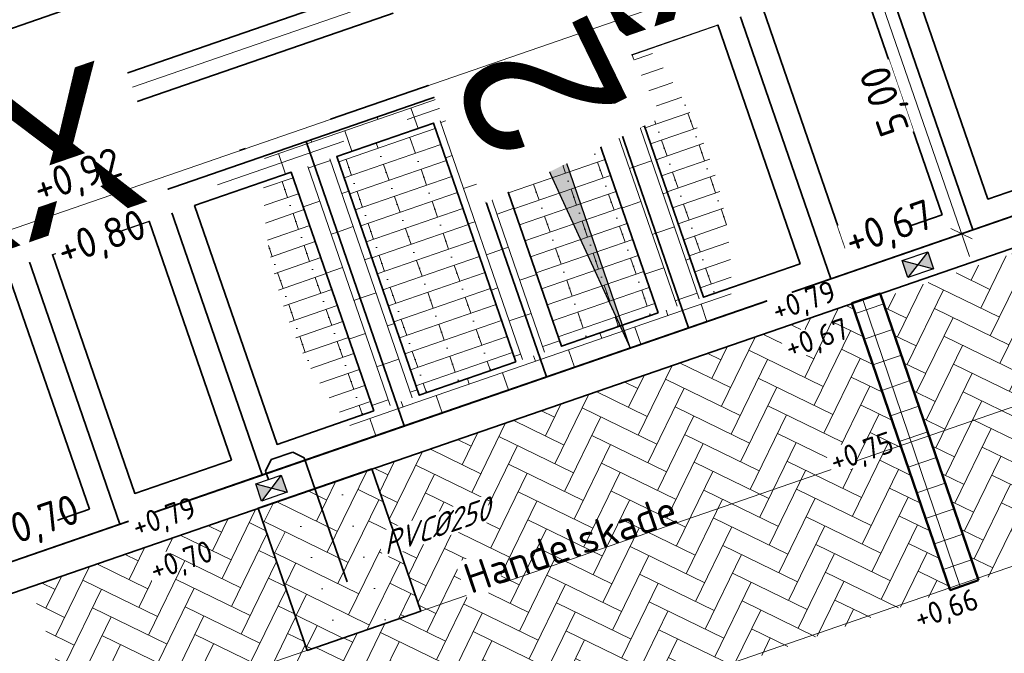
# Model space of a CAD drawing. Header units: metres. Extents: x 264779 to 275389, y 575281 to 580396.
# Tile 34 of 174: x 265262 to 265279, y 576948 to 576959. Entities that reach past the tile are written whole.
import ezdxf
from ezdxf.enums import TextEntityAlignment as Align

# ---------------------------------------------------------------- set-up
doc = ezdxf.new("R2018")
doc.units = ezdxf.units.M
doc.set_wipeout_variables(frame=1)
for name, pattern in [('B-WE-RI-HWA_HUISAANSLUITING_PVC_125-G', [10, 3.25, -0.75, 1.25, -0.75, 1.25, -0.75, 1.25, -0.75]), ('B-WE-VH-KANTOPSLUITING_TROTTOIRBAND_RWS_[AFMETINGEN1]-G', [10, 2.5, -1.5, 0, -1.5, 0, -1.5, 0, -1.5, 0, -1.5]), ('HIDDEN', [9.525, 6.35, -3.175])]:
    doc.linetypes.add(name, pattern=pattern)
for name, color, linetype, lineweight in [('B-WE-VH-VERHARDING_BETONSTRAATSTEEN_DIKFORMAAT_KEPER-A', 252, 'Continuous', 9), ('B-XX-AL-HOOGTELABEL-T25', 252, 'Continuous', 9), ('B-XX-AL-T25', 252, 'Continuous', 9), ('N-WA-RI-DETAIL1-G', 1, 'HIDDEN', 18), ('N-WE-VH-GOOT_SBS-G', 40, 'Continuous', 35), ('N-WE-VH-KANTOPSLUITING_TROTTOIRBAND_RWS_110-220x250-G', 60, 'B-WE-VH-KANTOPSLUITING_TROTTOIRBAND_RWS_[AFMETINGEN1]-G', 35), ('N-WE-VH-VERHARDING_HERSTRATEN-G', 40, 'Continuous', 35), ('N-WE-VH-VERHARDING_NATUURSTEEN-A', 40, 'Continuous', 18), ('N-WE-VH-VERHARDING_NATUURSTEEN-G', 40, 'Continuous', 50), ('N-WE-VH-VERHARDING_STRAATBAKSTEEN_DIKFORMAAT_HALF-G', 40, 'Continuous', 35), ('N-XX-AL-HOOGTELABEL-T25-M', 7, 'Continuous', 25), ('X-XX-AL-AANPIJLING-T25', 7, 'Continuous', 25), ('X-XX-AL-T25', 7, 'Continuous', 25), ('X-XX-AL-VERKANTING_ÉÉN_OOR-S', 7, 'Continuous', 25)]:
    doc.layers.add(name, color=color, linetype=linetype, lineweight=lineweight)
for name, color, linetype, lineweight, true_color in [('N-GV-GR-BOOM-S', 7, 'Continuous', 35, 0x00a500), ('N-OI-RI-BELUCHTINGSDRAINAGE_PVC_160-G', 3, 'B-WE-RI-DRAINAGE_PVC_160-G', 35, 0x00ff00), ('N-OI-RI-HWA_KOLKAANSLUITING_PVC_160-G', 150, 'B-WE-RI-HWA_HUISAANSLUITING_PVC_125-G', 35, 0x007fff), ('N-WE-GR-HAAG_03-G', 3, 'B-WE-GR-HAAG_03-G', 35, 0x00ff00), ('N-WE-RI-HWA_KOLK-S', 150, 'Continuous', 25, 0x007fff), ('N-WE-VH-VERHARDING_STRAATBAKSTEEN_DIKFORMAAT_HALF_PAARS-BRUIN-A', 7, 'Continuous', 18, 0x66332b), ('N-WE-VH-VERHARDING_STRAATBAKSTEEN_DIKFORMAAT_HALF_ROOD-PAARS -A', 7, 'Continuous', 18, 0xa45729), ('N-WE-VH-VERHARDING_STRAATBAKSTEEN_DIKFORMAAT_KEPER-ROOD-PAARS-A', 7, 'Continuous', 18, 0xa45729)]:
    doc.layers.add(name, color=color, linetype=linetype, lineweight=lineweight, true_color=true_color)
doc.layers.add('X-XX-AL-HULPLAAG-G', color=6, linetype='Continuous', lineweight=18, plot=False)
doc.styles.add('NLCS-ISO-ANNOTATIVE-T25', font='NLCS-ISO.ttf', dxfattribs={"height": 2.5})
doc.styles.add('NLCS-ISO-ANNOTATIVE-T25-BOB', font='NLCS-ISO.ttf', dxfattribs={"oblique": 30, "height": 2.5})
doc.styles.add('NLCS-ISO-M1000-T25', font='NLCS-ISO.ttf', dxfattribs={"height": 2.5})
doc.styles.get("Standard").update_dxf_attribs({"font": 'arial.ttf'})
doc.linetypes.add('B-WE-GR-HAAG_03-G', pattern='A,7,[145,NLCS.shx,S=0.5,R=0,X=0,Y=0],-1,[145,NLCS.shx,S=0.5,R=0,X=0,Y=0],-1,[145,NLCS.shx,S=0.5,R=0,X=0,Y=0],-1', length=10)
doc.linetypes.add('B-WE-RI-DRAINAGE_PVC_160-G', pattern='A,10.25,-3,[160,NLCS.shx,S=0.25,R=0,X=0,Y=0],-3.5,["o",Standard,S=1,R=0,X=-0.35,Y=-0.35],-3.25', length=20)
doc.dimstyles.new('NLCS-ANNOTATIVE-T25-SCHRAP', dxfattribs={"dimtxt": 2.5, "dimasz": 1.4, "dimexe": 2, "dimexo": 2, "dimgap": 0.7, "dimtad": 1, "dimzin": 0, "dimtxsty": 'NLCS-ISO-ANNOTATIVE-T25', "dimblk": 'OBLIQUE', "dimcen": 2.5, "dimdle": 2, "dimclrd": 256, "dimclre": 256, "dimclrt": 256, "dimadec": 1, "dimazin": 0, "dimtfac": 1, "dimtofl": 0, "dimtmove": 1, "dimatfit": 0, "dimldrblk": 'OBLIQUE', "dimfxl": 2, "dimfxlon": 1, "dimtfillclr": 256, "dimtolj": 1, "dimtzin": 0, "dimlwd": 18, "dimlwe": 18, "dimarcsym": 0})
pattern_1 = [(199.04055235, (71656.37135, 117008.89344), (-0.910738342, -0.9301973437), [0.388125, -0.388125]), (289.04055235, (71656.37135, 117008.89344), (0.36688987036, 0.12662084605), [])]
pattern_2 = [(109.04055237, (71656.37135, 117008.89344), (-0.930197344, 0.91073834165), [0.388125, -0.388125]), (199.040552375, (71656.37135, 117008.89344), (0.1266208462, -0.3668898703), [])]
pattern_3 = [(19.04055235, (54014.5238, 115711.70812), (-0.09175423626, 0.2658622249), []), (109.04055235, (54015.5873, 115712.0751), (-1.0634488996, -0.367016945), [0.28125, -0.28125]), (109.04055235, (54014.9638, 115712.1575), (-1.0634488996, -0.367016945), [0.28125, -0.28125]), (19.04055235, (54015.00965, 115712.02455), (-0.1835084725, 0.5317244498), [0, -0.5625, 0, 0, 0]), (19.04055235, (54014.9179, 115712.2904), (-0.1835084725, 0.5317244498), [0, -0.5625, 0, 0, 0])]

# ---------------------------------------------------------------- blocks, each defined once
blk = doc.blocks.new('_Oblique')
at = {"color": 0, "linetype": 'ByBlock', "lineweight": -2}
blk.add_line((-0.5, -0.5), (0.5, 0.5), dxfattribs=at)
blk = doc.blocks.new('*D47')
at = {"layer": 'Defpoints', "color": 0, "transparency": 16777216}
for p in [(265288.347, 576963.992), (265289.978, 576959.265), (265277.973, 576955.122)]:
    blk.add_point(p, dxfattribs=at)
at = {"layer": 'X-XX-AL-AANPIJLING-T25', "lineweight": 18, "transparency": 16777216}
for p, q in [((265276.211, 576960.227), (265278.104, 576954.744)), ((265276.72, 576959.979), (265275.964, 576959.718)), ((265278.351, 576955.253), (265277.595, 576954.992))]:
    blk.add_line(p, q, dxfattribs=at)
at = {"layer": 'X-XX-AL-AANPIJLING-T25', "lineweight": 18, "transparency": 16777216, "xscale": 0.28, "yscale": 0.28, "zscale": 0.28}
for p, rotation in [((265276.342, 576959.848), 109.0405523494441), ((265277.973, 576955.122), 289.0405523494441)]:
    blk.add_blockref('_Oblique', p, dxfattribs=dict(at, rotation=rotation))
at = {"layer": 'X-XX-AL-AANPIJLING-T25', "transparency": 16777216, "insert": (265276.742, 576957.342), "char_height": 0.5, "attachment_point": 5, "rotation": 109.0406, "style": 'NLCS-ISO-ANNOTATIVE-T25', "bg_fill": 3, "box_fill_scale": 1.1, "bg_fill_color": 256, "bg_fill_true_color": 13158600, "bg_fill_transparency": 0}
blk.add_mtext('\\A1;5,00', dxfattribs=at)
blk = doc.blocks.new('*U48')
h = blk.add_hatch(color=256)
h.dxf.hatch_style = 1
h.paths.add_polyline_path([(8.119, -23.641), (0, 0), (-2.364, -0.812)])
at = {"flags": 128}
blk.add_lwpolyline([(8.119, -23.641), (0, 0), (-2.364, -0.812), (8.119, -23.641)], dxfattribs=at)
at = {"lineweight": 30, "flags": 48}
blk.add_attdef('HELLING', text='', height=2.5, rotation=115.9534, dxfattribs=at).set_placement((-3.011, -9.073), align=Align.TOP_RIGHT)
blk = doc.blocks.new('*U97')
blk.add_wipeout([(-1.125, 0.75), (1.125, 0.75), (1.125, -0.75), (-1.125, -0.75)])
h = blk.add_hatch(color=256)
h.dxf.hatch_style = 1
h.paths.add_polyline_path([(0, 0), (-1.125, 0.75), (-1.125, -0.75)])
h.paths.add_polyline_path([(1.125, -0.75), (1.125, 0.75), (0, 0)])
for p, q in [((-1.125, -0.75), (1.125, 0.75)), ((1.125, -0.75), (-1.125, 0.75))]:
    blk.add_line(p, q)
at = {"flags": 128}
blk.add_lwpolyline([(-1.125, -0.75), (1.125, -0.75), (1.125, 0.75), (-1.125, 0.75)], close=True, dxfattribs=at)
blk = doc.blocks.new('BOOM')
blk.add_lwpolyline([(0.399, 4.344), (0.407, 4.354), (0.414, 4.362), (0.422, 4.369), (0.429, 4.376), (0.436, 4.383), (0.442, 4.39), (0.449, 4.397), (0.456, 4.406), (0.462, 4.416), (0.468, 4.428), (0.473, 4.442), (0.476, 4.459), (0.477, 4.479), (0.475, 4.504), (0.469, 4.533), (0.438, 4.642, -0.52938), (0.488, 4.701, -0.087139), (2.045, 4.264, -0.372341), (2.106, 4.124), (2.17, 3.798), (2.01, 3.638), (1.837, 3.675), (1.629, 3.519), (1.709, 3.321), (1.923, 3.252), (2.5, 3.385), (2.641, 3.307), (2.627, 3.183), (2.496, 3.102), (2.376, 2.712), (2.529, 2.462), (2.921, 3.086, -0.504641), (3.14, 2.895, 0.331948), (3.267, 2.693, 0.282008), (3.681, 2.769), (3.648, 2.752, -0.512156), (3.838, 2.751, -0.16076), (4.697, -0.052), (4.589, -0.156), (4.588, -0.271), (4.483, -0.29), (4.496, -0.404), (4.332, -0.351), (4.282, -0.479), (4.484, -0.613), (4.548, -0.664), (4.659, -0.552, -0.106371), (4.002, -2.407), (3.416, -2.029), (3.308, -2.104), (3.238, -1.793), (3.03, -1.543), (2.788, -1.545), (2.793, -1.835), (2.61, -2.469), (2.637, -2.59), (2.771, -2.609), (3.623, -2.935, -0.236298), (-0.208, -4.622, 0.159625), (-0.32, -4.398, 0.350802), (-0.29, -4.175, -0.504641), (-0.553, -4.05), (-0.489, -3.845), (-0.597, -3.653), (-0.739, -3.667), (-0.76, -3.821), (-0.868, -3.883), (-0.996, -3.785), (-1.106, -3.204), (-1.19, -3.12), (-1.403, -3.126), (-1.462, -3.379), (-1.549, -3.406), (-1.631, -3.617), (-1.847, -3.501, 0.733583), (-1.768, -3.663, -0.861625), (-1.724, -3.806, 0.279978), (-1.884, -4.05), (-1.877, -4.059, -0.827056), (-2.036, -4.225, -0.116774), (-3.828, -2.357), (-3.793, -2.35), (-3.765, -2.342), (-3.742, -2.333), (-3.724, -2.324), (-3.71, -2.313), (-3.7, -2.303), (-3.692, -2.292), (-3.474, -2.014), (-3.469, -2.004), (-3.465, -1.994), (-3.462, -1.985), (-3.459, -1.976), (-3.456, -1.967), (-3.452, -1.957), (-3.449, -1.946), (-3.444, -1.935), (-3.438, -1.923), (-3.431, -1.909), (-3.424, -1.895), (-3.416, -1.881), (-3.408, -1.866), (-3.401, -1.851), (-3.395, -1.836), (-3.389, -1.821), (-3.385, -1.806), (-3.381, -1.792), (-3.38, -1.779), (-3.379, -1.766), (-3.38, -1.755), (-3.382, -1.745), (-3.385, -1.737), (-3.389, -1.731), (-3.395, -1.726), (-3.402, -1.723), (-3.41, -1.722), (-3.419, -1.721), (-3.428, -1.72), (-3.438, -1.719), (-3.449, -1.717), (-3.459, -1.715), (-3.47, -1.711), (-3.481, -1.706), (-3.493, -1.699), (-3.504, -1.692), (-3.516, -1.684), (-3.528, -1.675), (-3.54, -1.665), (-3.552, -1.656), (-3.565, -1.646), (-3.577, -1.635), (-3.59, -1.625), (-3.602, -1.614), (-3.826, -1.87), (-3.837, -1.858), (-3.847, -1.844), (-3.857, -1.83), (-3.865, -1.814), (-3.876, -1.799), (-3.89, -1.786), (-3.911, -1.778), (-3.94, -1.774), (-3.982, -1.778), (-4.037, -1.791), (-4.109, -1.814, -0.040997), (-4.417, -0.947), (-4.257, -0.975), (-4.114, -1.066), (-4.038, -0.997), (-3.947, -0.855), (-4.035, -0.721), (-3.986, -0.523), (-4.167, -0.508), (-4.289, -0.39), (-4.51, -0.535, -0.05814), (-4.599, 0.764), (-4.473, 0.74), (-3.963, 0.336), (-3.743, 0.412), (-2.884, 0.639), (-2.811, 0.922), (-3.143, 1.054), (-3.194, 1.163), (-3.8, 1.46), (-3.813, 1.631), (-4.018, 1.804), (-4.101, 1.973), (-3.961, 2.193), (-3.649, 2.242), (-3.365, 2.427), (-3.362, 2.619), (-3.539, 2.827), (-3.492, 2.915), (-3.562, 3.052, -0.13428), (-1.534, 4.458, -0.541727), (-1.472, 4.41), (-1.482, 4.277), (-1.48, 4.209), (-1.471, 4.156), (-1.456, 4.117), (-1.437, 4.088), (-1.415, 4.066), (-1.393, 4.05), (-1.371, 4.035), (-1.351, 4.019), (-1.333, 4.003), (-1.317, 3.988), (-1.301, 3.973), (-1.287, 3.96), (-1.272, 3.949), (-1.257, 3.942), (-1.242, 3.938), (-1.226, 3.939), (-1.209, 3.943), (-1.192, 3.95), (-1.173, 3.959), (-1.155, 3.969), (-1.136, 3.98), (-1.116, 3.989), (-1.097, 3.997), (-1.077, 4.003), (-1.057, 4.008), (-1.038, 4.011), (-1.019, 4.013), (-1.001, 4.016), (-0.983, 4.019), (-0.966, 4.024), (-0.95, 4.031), (-0.935, 4.04), (-0.922, 4.051), (-0.909, 4.064), (-0.897, 4.079), (-0.888, 3.987), (-0.867, 3.963), (-0.769, 3.797), (-0.563, 3.684), (-0.855, 4.156), (-0.849, 4.171), (-0.845, 4.184), (-0.844, 4.198), (-0.844, 4.212), (-0.848, 4.225), (-0.854, 4.239), (-0.865, 4.253), (-0.878, 4.268), (-0.896, 4.284), (-0.917, 4.303), (-0.941, 4.325), (-0.968, 4.351), (-0.998, 4.383), (-1.03, 4.421), (-1.106, 4.519, -0.543104), (-1.08, 4.593, -0.046766), (-0.216, 4.718, -0.385168), (-0.167, 4.678), (-0.14, 4.501), (-0.127, 4.446), (-0.112, 4.407), (-0.096, 4.382), (-0.079, 4.368), (-0.061, 4.361), (-0.043, 4.358), (-0.025, 4.357), (-0.008, 4.355), (0.009, 4.352), (0.025, 4.348), (0.041, 4.343), (0.056, 4.337), (0.071, 4.33), (0.086, 4.324), (0.1, 4.317), (0.114, 4.31), (0.128, 4.304), (0.141, 4.297), (0.154, 4.29), (0.166, 4.283), (0.177, 4.276), (0.186, 4.268), (0.195, 4.26), (0.202, 4.252), (0.208, 4.243), (0.213, 4.234), (0.218, 4.226), (0.223, 4.219), (0.228, 4.213), (0.233, 4.208), (0.24, 4.205), (0.248, 4.203), (0.256, 4.204), (0.266, 4.207), (0.276, 4.211), (0.287, 4.217), (0.298, 4.225), (0.31, 4.234), (0.321, 4.244), (0.332, 4.256), (0.342, 4.269), (0.353, 4.282), (0.363, 4.295), (0.372, 4.309), (0.381, 4.321), (0.39, 4.333)], format="xyb", close=True)
blk.add_circle((0, 0), 0.138)
at = {"lineweight": 30, "flags": 104}
blk.add_attdef('01', text='', height=1.8, dxfattribs=at).set_placement((-2.447, 3.094), align=Align.TOP_LEFT)

msp = doc.modelspace()

# ---------------------------------------------------------------- hatches: boundary and pattern name
at = {"layer": 'B-WE-VH-VERHARDING_BETONSTRAATSTEEN_DIKFORMAAT_KEPER-A'}
h = msp.add_hatch(dxfattribs=at)
h.set_pattern_fill('AVH-BSS_DIKFORMAAT_ELLEBOOG', color=256, scale=25, angle=44.95, pattern_type=2)
h.set_pattern_definition([(64.03852576, (70678.16478, 116628.01264), (-0.15915605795, 0.46121507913), [1.38, -0.69]), (334.03852576, (70677.23423, 116628.46573), (-0.15915605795, 0.46121507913), [1.38, -0.69])])
h.paths.add_polyline_path([(265290.672, 576944.683), (265292.763, 576945.409), (265288.387, 576958.054), (265276.649, 576954.047), (265278.256, 576949.36), (265280.833, 576950.178), (265282.132, 576950.377), (265283.475, 576950.305), (265284.529, 576950.087), (265285.646, 576949.685), (265286.757, 576949.163), (265287.752, 576948.589), (265288.622, 576947.724), (265289.437, 576946.761), (265290.155, 576945.682)])
h = msp.add_hatch(dxfattribs=at)
h.set_pattern_fill('AVH-BSS_DIKFORMAAT_ELLEBOOG', color=256, scale=25, angle=44.95, pattern_type=2)
h.set_pattern_definition([(64.03852576, (71168.26994, 116826.92854), (-0.15915605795, 0.46121507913), [1.38, -0.69]), (334.03852576, (71167.33938, 116827.38163), (-0.15915605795, 0.46121507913), [1.38, -0.69])])
h.paths.add_polyline_path([(265276.149, 576953.963), (265268.169, 576951.209), (265268.984, 576948.846), (265267.093, 576948.193), (265266.278, 576950.557), (265262.497, 576949.252), (265264.114, 576944.509), (265273.495, 576947.708), (265277.784, 576949.196)])
at = {"layer": 'N-WE-VH-VERHARDING_STRAATBAKSTEEN_DIKFORMAAT_HALF_PAARS-BRUIN-A'}
h = msp.add_hatch(dxfattribs=at)
h.set_pattern_fill('AVH-SBS_DIKFORMAAT_HALFST', color=256, scale=28.125, angle=359.952, pattern_type=2)
h.set_pattern_definition(pattern_3)
h.paths.add_polyline_path([(265272.773, 576958.194), (265272.313, 576958.035), (265273.683, 576954.065), (265274.143, 576954.223, 0.002587), (265274.144, 576954.288, 0.170367)])
h = msp.add_hatch(dxfattribs=at)
h.set_pattern_fill('AVH-SBS_DIKFORMAAT_HALFST', color=256, scale=28.125, angle=359.952, pattern_type=2)
h.set_pattern_definition(pattern_3)
h.paths.add_polyline_path([(265271.557, 576957.774), (265269.95, 576957.219), (265271.32, 576953.249), (265272.927, 576953.804)])
h = msp.add_hatch(dxfattribs=at)
h.set_pattern_fill('AVH-SBS_DIKFORMAAT_HALFST', color=256, scale=28.125, angle=359.952, pattern_type=2)
h.set_pattern_definition(pattern_3)
h.paths.add_polyline_path([(265267.587, 576956.404), (265269.194, 576956.958), (265270.564, 576952.988), (265268.957, 576952.434)])
h = msp.add_hatch(dxfattribs=at)
h.set_pattern_fill('AVH-SBS_DIKFORMAAT_HALFST', color=256, scale=28.125, angle=359.952, pattern_type=2)
h.set_pattern_definition(pattern_3)
h.paths.add_polyline_path([(265266.37, 576955.984), (265266.83, 576956.143), (265268.201, 576952.173), (265267.741, 576952.014, -0.002587), (265267.7, 576952.064, -0.170367)])
at = {"layer": 'N-WE-VH-VERHARDING_STRAATBAKSTEEN_DIKFORMAAT_HALF_ROOD-PAARS -A'}
h = msp.add_hatch(dxfattribs=at)
h.set_pattern_fill('AVH-BSS_DIKFORMAAT_HALFST', color=256, scale=28.125, angle=89.952, pattern_type=2)
h.set_pattern_definition(pattern_2)
h.paths.add_polyline_path([(265272.773, 576958.194, 0.017214), (265272.493, 576958.52), (265271.804, 576958.283), (265271.935, 576957.904)])
h = msp.add_hatch(dxfattribs=at)
h.set_pattern_fill('AVH-BSS_DIKFORMAAT_HALFST', color=256, scale=28.125, angle=89.952, pattern_type=2)
h.set_pattern_definition(pattern_2)
h.paths.add_polyline_path([(265271.935, 576957.904), (265271.804, 576958.283), (265269.441, 576957.467), (265269.572, 576957.089)])
h = msp.add_hatch(dxfattribs=at)
h.set_pattern_fill('AVH-BSS_DIKFORMAAT_HALFST', color=256, scale=28.125, angle=179.952, pattern_type=2)
h.set_pattern_definition(pattern_1)
h.paths.add_polyline_path([(265272.313, 576958.035), (265271.935, 576957.904), (265273.305, 576953.934), (265273.683, 576954.065)])
h = msp.add_hatch(dxfattribs=at)
h.set_pattern_fill('AVH-BSS_DIKFORMAAT_HALFST', color=256, scale=28.125, angle=179.952, pattern_type=2)
h.set_pattern_definition(pattern_1)
h.paths.add_polyline_path([(265271.935, 576957.904), (265271.557, 576957.774), (265272.927, 576953.804), (265273.305, 576953.934)])
h = msp.add_hatch(dxfattribs=at)
h.set_pattern_fill('AVH-BSS_DIKFORMAAT_HALFST', color=256, scale=28.125, angle=89.952, pattern_type=2)
h.set_pattern_definition(pattern_2)
h.paths.add_polyline_path([(265267.209, 576956.273), (265267.078, 576956.651), (265269.441, 576957.467), (265269.572, 576957.089)])
h = msp.add_hatch(dxfattribs=at)
h.set_pattern_fill('AVH-BSS_DIKFORMAAT_HALFST', color=256, scale=28.125, angle=179.952, pattern_type=2)
h.set_pattern_definition(pattern_1)
h.paths.add_polyline_path([(265269.95, 576957.219), (265269.572, 576957.089), (265270.942, 576953.119), (265271.32, 576953.249)])
h = msp.add_hatch(dxfattribs=at)
h.set_pattern_fill('AVH-BSS_DIKFORMAAT_HALFST', color=256, scale=28.125, angle=179.952, pattern_type=2)
h.set_pattern_definition(pattern_1)
h.paths.add_polyline_path([(265269.194, 576956.958), (265269.572, 576957.089), (265270.942, 576953.119), (265270.564, 576952.988)])
h = msp.add_hatch(dxfattribs=at)
h.set_pattern_fill('AVH-BSS_DIKFORMAAT_HALFST', color=256, scale=28.125, angle=89.952, pattern_type=2)
h.set_pattern_definition(pattern_2)
h.paths.add_polyline_path([(265266.37, 576955.984, -0.017214), (265266.39, 576956.414), (265267.078, 576956.651), (265267.209, 576956.273)])
h = msp.add_hatch(dxfattribs=at)
h.set_pattern_fill('AVH-BSS_DIKFORMAAT_HALFST', color=256, scale=28.125, angle=179.952, pattern_type=2)
h.set_pattern_definition(pattern_1)
h.paths.add_polyline_path([(265267.209, 576956.273), (265267.587, 576956.404), (265268.957, 576952.434), (265268.579, 576952.303)])
h = msp.add_hatch(dxfattribs=at)
h.set_pattern_fill('AVH-BSS_DIKFORMAAT_HALFST', color=256, scale=28.125, angle=179.952, pattern_type=2)
h.set_pattern_definition(pattern_1)
h.paths.add_polyline_path([(265266.83, 576956.143), (265267.209, 576956.273), (265268.579, 576952.303), (265268.201, 576952.173)])
h = msp.add_hatch(dxfattribs=at)
h.set_pattern_fill('AVH-BSS_DIKFORMAAT_HALFST', color=256, scale=28.125, angle=89.952, pattern_type=2)
h.set_pattern_definition(pattern_2)
h.paths.add_polyline_path([(265274.143, 576954.223, -0.017214), (265274.124, 576953.794), (265273.436, 576953.556), (265273.305, 576953.934)])
h = msp.add_hatch(dxfattribs=at)
h.set_pattern_fill('AVH-BSS_DIKFORMAAT_HALFST', color=256, scale=28.125, angle=89.952, pattern_type=2)
h.set_pattern_definition(pattern_2)
h.paths.add_polyline_path([(265273.305, 576953.934), (265273.436, 576953.556), (265271.072, 576952.741), (265270.942, 576953.119)])
h = msp.add_hatch(dxfattribs=at)
h.set_pattern_fill('AVH-BSS_DIKFORMAAT_HALFST', color=256, scale=28.125, angle=89.952, pattern_type=2)
h.set_pattern_definition(pattern_2)
h.paths.add_polyline_path([(265268.579, 576952.303), (265268.709, 576951.925), (265271.072, 576952.741), (265270.942, 576953.119)])
h = msp.add_hatch(dxfattribs=at)
h.set_pattern_fill('AVH-BSS_DIKFORMAAT_HALFST', color=256, scale=28.125, angle=89.952, pattern_type=2)
h.set_pattern_definition(pattern_2)
h.paths.add_polyline_path([(265267.741, 576952.014, 0.017214), (265268.021, 576951.687), (265268.709, 576951.925), (265268.579, 576952.303)])
at = {"layer": 'N-WE-VH-VERHARDING_STRAATBAKSTEEN_DIKFORMAAT_KEPER-ROOD-PAARS-A'}
h = msp.add_hatch(dxfattribs=at)
h.set_pattern_fill('AVH-SBS_DIKFORMAAT_KEPER', color=256, scale=28.125, angle=224.74, pattern_type=2)
h.set_pattern_definition([(243.82852576, (71175.6281, 116715.6657), (0.17714762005, -0.51951973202), [1.5525, -0.77625]), (153.82852576, (71176.6731, 116715.15216), (0.17714762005, -0.51951973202), [1.5525, -0.77625]), (243.82852576, (71175.3743, 116714.7093), (0.17714762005, -0.51951973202), [0, -2.32875]), (243.82852576, (71176.065, 116715.23477), (0.17714762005, -0.51951973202), [0, -2.32875])])
h.paths.add_polyline_path([(265266.278, 576950.557), (265268.169, 576951.209), (265268.984, 576948.846), (265267.093, 576948.193)])

# ---------------------------------------------------------------- linework, layer by layer
at = {"layer": 'N-OI-RI-BELUCHTINGSDRAINAGE_PVC_160-G'}
msp.add_circle((265270.537, 576959.748), 1.3, dxfattribs=at)
at = {"layer": 'N-WA-RI-DETAIL1-G', "ltscale": 0.35, "flags": 128}
msp.add_lwpolyline([(265293.64, 576965.606), (265292.335, 576969.387), (265247.434, 576953.891), (265248.739, 576950.11)], close=True, dxfattribs=at)
at = {"layer": 'N-WE-GR-HAAG_03-G', "flags": 128}
msp.add_lwpolyline([(265291.415, 576966.689), (265291.252, 576967.162), (265249.659, 576952.808), (265249.822, 576952.335)], close=True, dxfattribs=at)
at = {"layer": 'N-WE-VH-GOOT_SBS-G', "flags": 128}
for points in [[(265296.19, 576967.723, -0.412833), (265292.156, 576959.487), (265252.33, 576945.743, -0.414208), (265244.065, 576949.767), (265243.543, 576951.279, -0.414214), (265247.567, 576959.544), (265287.402, 576973.292, -0.415601), (265295.677, 576969.239)], [(265295.717, 576967.562, -0.412833), (265291.993, 576959.96), (265252.167, 576946.216, -0.414208), (265244.538, 576949.93), (265244.016, 576951.442, -0.414214), (265247.73, 576959.071), (265287.566, 576972.819, -0.415601), (265295.204, 576969.078), (265295.204, 576969.078)]]:
    msp.add_lwpolyline(points, format="xyb", close=True, dxfattribs=at)
at = {"layer": 'N-WE-VH-KANTOPSLUITING_TROTTOIRBAND_RWS_110-220x250-G', "ltscale": 0.99999, "flags": 128}
msp.add_lwpolyline([(265294.996, 576969.007, 0.415601), (265287.637, 576972.611), (265285.821, 576971.984), (265287.453, 576967.258), (265249.225, 576954.065), (265247.595, 576958.787, 0.403106), (265244.224, 576951.514), (265244.745, 576950.002, 0.40301), (265251.886, 576946.355), (265250.256, 576951.078), (265288.483, 576964.271), (265290.115, 576959.544), (265290.115, 576959.544), (265291.921, 576960.168, 0.412833), (265295.508, 576967.491)], format="xyb", close=True, dxfattribs=at)
at = {"layer": 'N-WE-VH-VERHARDING_STRAATBAKSTEEN_DIKFORMAAT_HALF-G', "flags": 128}
for points in [[(265280.525, 576956.003), (265278.162, 576955.187), (265276.531, 576959.914), (265278.894, 576960.729)], [(265280.017, 576956.251), (265278.41, 576955.696), (265277.04, 576959.666), (265278.647, 576960.221)], [(265278.162, 576955.187), (265275.799, 576954.372), (265274.168, 576959.098), (265276.531, 576959.914)], [(265277.653, 576955.435), (265276.046, 576954.88), (265274.676, 576958.851), (265276.283, 576959.405)], [(265275.799, 576954.372), (265273.436, 576953.556), (265271.804, 576958.283), (265274.168, 576959.098)], [(265275.29, 576954.619), (265273.683, 576954.065), (265272.313, 576958.035), (265273.92, 576958.59)], [(265273.436, 576953.556), (265271.072, 576952.741), (265269.441, 576957.467), (265271.804, 576958.283)], [(265272.927, 576953.804), (265271.32, 576953.249), (265269.95, 576957.219), (265271.557, 576957.774)], [(265271.072, 576952.741), (265268.709, 576951.925), (265267.078, 576956.651), (265269.441, 576957.467)], [(265270.564, 576952.988), (265268.957, 576952.434), (265267.587, 576956.404), (265269.194, 576956.958)], [(265268.709, 576951.925), (265266.346, 576951.109), (265264.715, 576955.836), (265267.078, 576956.651)], [(265268.201, 576952.173), (265266.594, 576951.618), (265265.223, 576955.588), (265266.83, 576956.143)], [(265266.346, 576951.109), (265263.983, 576950.294), (265262.352, 576955.02), (265264.715, 576955.836)], [(265265.837, 576951.357), (265264.23, 576950.802), (265262.86, 576954.773), (265264.467, 576955.327)], [(265263.983, 576950.294), (265261.62, 576949.478), (265259.988, 576954.205), (265262.352, 576955.02)], [(265263.474, 576950.541), (265261.867, 576949.987), (265260.497, 576953.957), (265262.104, 576954.512)]]:
    msp.add_lwpolyline(points, close=True, dxfattribs=at)
at = {"layer": 'X-XX-AL-HULPLAAG-G'}
msp.add_line((265249.741, 576952.571), (265297.005, 576968.883), dxfattribs=at)
msp.add_lwpolyline([(265243.994, 576954.397), (265246.978, 576955.427), (265249.327, 576948.62), (265246.343, 576947.591, 0.26247), (265251.886, 576946.355), (265250.256, 576951.078), (265288.483, 576964.271), (265290.115, 576959.544), (265291.921, 576960.168, 0.412833), (265295.508, 576967.491), (265294.996, 576969.007, 0.415601), (265287.637, 576972.611), (265285.821, 576971.984), (265287.453, 576967.258), (265249.225, 576954.065), (265247.595, 576958.787, 0.262527)], format="xyb", close=True, dxfattribs=at)
at = {"layer": 'X-XX-AL-HULPLAAG-G', "flags": 128}
for points in [[(265293.003, 576945.48), (265289.348, 576955.873), (265253.145, 576943.38)], [(265290.644, 576944.651), (265287.814, 576952.699), (265253.961, 576941.017)]]:
    msp.add_lwpolyline(points, dxfattribs=at)

# ---------------------------------------------------------------- block references
at = {"layer": 'N-GV-GR-BOOM-S'}
ref = msp.add_blockref('BOOM', (265270.537, 576959.748), dxfattribs=dict(at, xscale=0.1999999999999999, yscale=0.1999999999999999, zscale=0.1999999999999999, rotation=19.08852576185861))
lines = msp.add_mtext('XX', dxfattribs={"layer": '0', "insert": (265269.872, 576960.173), "char_height": 2.5, "attachment_point": 1, "rotation": 19.0885, "bg_fill": 3, "box_fill_scale": 1.125, "bg_fill_color": 256, "bg_fill_transparency": 0})
ref.add_attrib('01', '', (265269.872, 576960.173)).embed_mtext(lines)
ref = msp.add_blockref('BOOM', (265260.139, 576956.16), dxfattribs=dict(at, xscale=0.2, yscale=0.2, zscale=0.2, rotation=19.0885257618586))
lines = msp.add_mtext('XX', dxfattribs={"layer": '0', "insert": (265259.474, 576956.584), "char_height": 2.5, "attachment_point": 1, "rotation": 19.0885, "bg_fill": 3, "box_fill_scale": 1.125, "bg_fill_color": 256, "bg_fill_transparency": 0})
ref.add_attrib('01', '', (265259.474, 576956.584)).embed_mtext(lines)
at = {"layer": 'X-XX-AL-VERKANTING_ÉÉN_OOR-S'}
ref = msp.add_blockref('*U48', (265270.84, 576957.95), dxfattribs=dict(at, xscale=0.2, yscale=0.2, zscale=0.2))
lines = msp.add_mtext('2,0%', dxfattribs={"layer": '0', "insert": (265270.237, 576956.135), "char_height": 2.5, "attachment_point": 1, "rotation": 115.9534, "bg_fill": 3, "box_fill_scale": 1.15, "bg_fill_color": 256, "bg_fill_transparency": 0})
ref.add_attrib('HELLING', '', (265270.237, 576956.135)).embed_mtext(lines)

# ---------------------------------------------------------------- next in the draw order: block references
at = {"layer": 'N-WE-RI-HWA_KOLK-S', "xscale": -0.1999999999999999, "yscale": 0.2, "zscale": 0.2}
for p, rotation in [((265277.246, 576954.606), 199.0405523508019), ((265266.501, 576950.892), 199.0711139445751)]:
    msp.add_blockref('*U97', p, dxfattribs=dict(at, rotation=rotation))

# ---------------------------------------------------------------- next in the draw order: texts
at = {"layer": 'B-XX-AL-HOOGTELABEL-T25', "char_height": 0.36, "width": 0.36, "attachment_point": 1, "rotation": 19, "style": 'NLCS-ISO-ANNOTATIVE-T25', "bg_fill": 3, "box_fill_scale": 1.1, "bg_fill_color": 256, "bg_fill_transparency": 0}
for s, insert in [('+0,67', (265274.998, 576953.384)), ('+0,75', (265275.743, 576951.495)), ('+0,79', (265264.143, 576950.409)), ('+0,70', (265264.438, 576949.689)), ('+0,66', (265277.145, 576948.885))]:
    msp.add_mtext(s, dxfattribs=dict(at, insert=insert))
at = {"layer": 'X-XX-AL-T25', "insert": (265269.651, 576949.604), "char_height": 0.5, "width": 0.5, "attachment_point": 1, "rotation": 18.9534, "style": 'NLCS-ISO-ANNOTATIVE-T25', "bg_fill": 3, "box_fill_scale": 1.15, "bg_fill_color": 256, "bg_fill_transparency": 0}
msp.add_mtext('\\pxt11;Handelskade', dxfattribs=at)

# ---------------------------------------------------------------- next in the draw order: hatches: boundary and pattern name
at = {"layer": 'N-WE-VH-VERHARDING_NATUURSTEEN-A'}
h = msp.add_hatch(dxfattribs=at)
h.set_pattern_fill('AVH-BETONPLAAT_BLOK', color=256, scale=1.125, angle=269.6822, pattern_type=2)
h.set_pattern_definition([(288.77070982, (70718.6348, 116276.90833), (0.42606624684, 0.14480177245), []), (18.77070982, (70718.6348, 116276.90833), (-0.14480177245, 0.42606624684), [])])
h.paths.add_polyline_path([(265278.256, 576949.36), (265277.784, 576949.196), (265276.149, 576953.963), (265276.622, 576954.126)])

# ---------------------------------------------------------------- next in the draw order: linework, layer by layer
at = {"layer": 'N-OI-RI-HWA_KOLKAANSLUITING_PVC_160-G', "flags": 128}
msp.add_lwpolyline([(265267.76, 576949.331), (265267.045, 576951.397), (265266.855, 576951.49), (265266.495, 576951.366), (265266.403, 576951.175), (265266.452, 576951.033)], dxfattribs=at)
at = {"layer": 'N-WE-VH-VERHARDING_NATUURSTEEN-G', "flags": 128}
msp.add_lwpolyline([(265278.256, 576949.36), (265277.784, 576949.196), (265276.149, 576953.963), (265276.622, 576954.126)], close=True, dxfattribs=at)

# ---------------------------------------------------------------- next in the draw order: texts
at = {"layer": 'B-XX-AL-HOOGTELABEL-T25', "insert": (265274.78, 576954.003), "char_height": 0.36, "width": 0.36, "attachment_point": 1, "rotation": 19, "style": 'NLCS-ISO-ANNOTATIVE-T25', "bg_fill": 3, "box_fill_scale": 1.1, "bg_fill_color": 256, "bg_fill_transparency": 0}
msp.add_mtext('+0,79', dxfattribs=at)
at = {"layer": 'B-XX-AL-T25', "ltscale": 0.5, "insert": (265269.21, 576950.248), "char_height": 0.36, "attachment_point": 5, "rotation": 18.9573, "style": 'NLCS-ISO-ANNOTATIVE-T25-BOB', "bg_fill": 3, "box_fill_scale": 1.1, "bg_fill_color": 256, "bg_fill_transparency": 0}
msp.add_mtext('\\A1;\\pxql;PVC%%C250', dxfattribs=at)

# ---------------------------------------------------------------- next in the draw order: dimensions: what is measured, and where the dimension line sits
at = {"layer": 'X-XX-AL-AANPIJLING-T25'}
dim = msp.add_linear_dim(base=(265277.973, 576955.122), p1=(265288.347, 576963.992), p2=(265289.978, 576959.265), angle=109.0406, dimstyle='NLCS-ANNOTATIVE-T25-SCHRAP', override={"dimtad": 4, "dimtfill": 1}, dxfattribs=at)
dim.commit()
dim.dimension.update_dxf_attribs({"geometry": '*D47', "text_midpoint": (265276.742, 576957.342)})

# ---------------------------------------------------------------- next in the draw order: linework, layer by layer
at = {"layer": 'N-WE-VH-VERHARDING_HERSTRATEN-G', "flags": 128}
msp.add_lwpolyline([(265266.278, 576950.557), (265268.169, 576951.209), (265268.984, 576948.846), (265267.093, 576948.193)], close=True, dxfattribs=at)
at = {"layer": 'X-XX-AL-HULPLAAG-G', "flags": 128}
msp.add_lwpolyline([(265294.728, 576969.769), (265295.759, 576966.781), (265248.668, 576950.53), (265247.637, 576953.517)], close=True, dxfattribs=at)

# ---------------------------------------------------------------- next in the draw order: texts
at = {"layer": 'N-XX-AL-HOOGTELABEL-T25-M', "char_height": 0.5, "width": 1.04288, "attachment_point": 1, "rotation": 18.9534, "style": 'NLCS-ISO-M1000-T25', "bg_fill": 3, "box_fill_scale": 1.1, "bg_fill_color": 256, "bg_fill_transparency": 0}
for s, insert in [('+0,92', (265262.483, 576956.091)), ('+0,67', (265275.976, 576955.223)), ('+0,80', (265262.88, 576955.056)), ('+0,70', (265261.797, 576950.329))]:
    msp.add_mtext(s, dxfattribs=dict(at, insert=insert))

doc.saveas('drawing.dxf')
